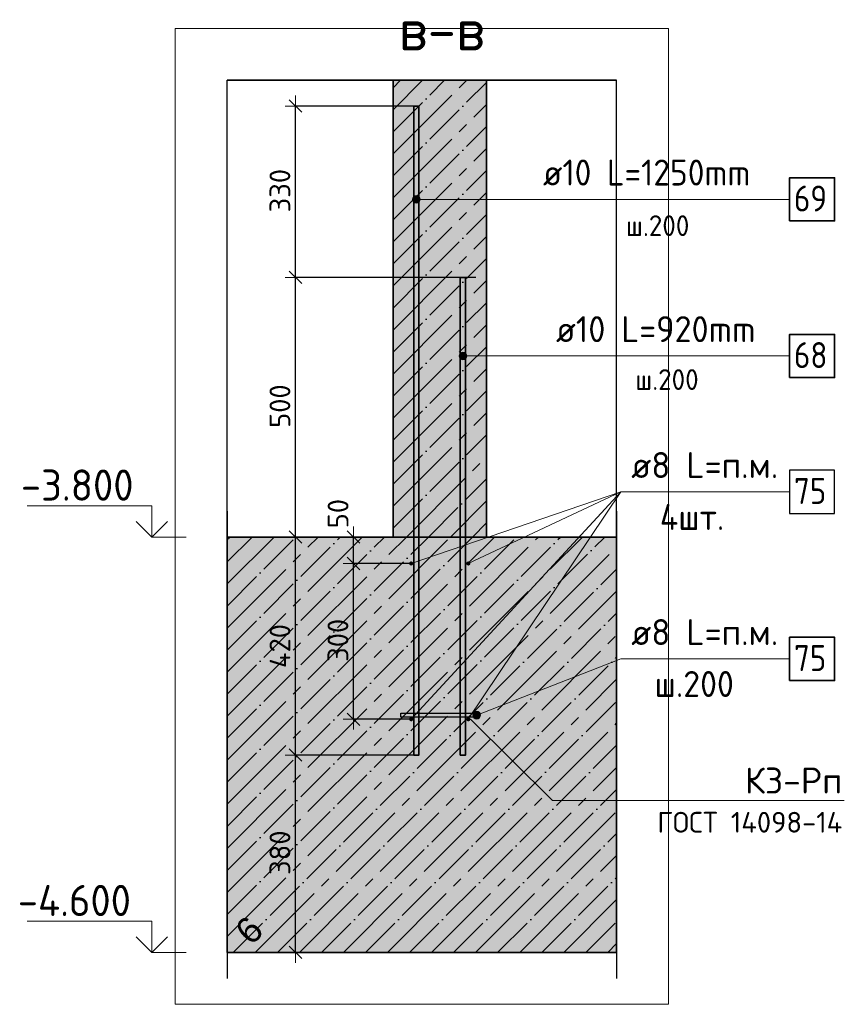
# Model space of a CAD drawing. Header units: millimetres. Extents: x -1001 to 124100, y -72947 to 40304.
# Tile 68 of 104: x 115289 to 116877, y -45982 to -44086. Entities that reach past the tile are written whole.
import ezdxf

# ---------------------------------------------------------------- set-up
doc = ezdxf.new("R2010")
doc.units = ezdxf.units.MM
doc.header["$PDMODE"] = 65
doc.linetypes.add('______11', pattern=[100, 80, -10, 0, -10])
doc.linetypes.add('______5', pattern=[220, 160, -20, 20, -20])
for name, color, linetype, lineweight in [('Standard', 7, 'Continuous', 25), ('Арм.стержн. Выпуски', 180, 'Continuous', 35), ('Арматурный каркас 01', 4, 'Continuous', 35), ('Высотная отметки_ общее', 7, 'Continuous', 13), ('Размерная линия_ общее', 7, 'Continuous', 13), ('Размерная линия_ общее_1', 7, 'Continuous', 13)]:
    doc.layers.add(name, color=color, linetype=linetype, lineweight=lineweight)
doc.styles.add('ARIAL', font='ARIAL.TTF')
doc.styles.add('ISOCPEUR', font='ISOCPEUR')
doc.dimstyles.new('DIMSTYLE_11', dxfattribs={"dimtxt": 40, "dimasz": 40, "dimexe": 0, "dimexo": 0, "dimgap": 20, "dimtad": 2, "dimdec": 0, "dimrnd": 5, "dimzin": 12, "dimdsep": 46, "dimtxsty": 'ISOCPEUR', "dimblk1": 'ALL_ML_STRICH', "dimblk2": 'ALL_ML_STRICH', "dimsah": 1, "dimcen": 0, "dimclrd": 7, "dimclre": 256, "dimclrt": 7, "dimadec": 0, "dimazin": 0, "dimtfac": 1, "dimtdec": 0, "dimtix": 1, "dimtmove": 2, "dimatfit": 3, "dimfxl": 0, "dimtvp": 1.2, "dimtzin": 0, "dimlwd": 0, "dimlwe": -3, "dimarcsym": 0})
doc.dimstyles.new('DIMSTYLE_9', dxfattribs={"dimtxt": 40, "dimasz": 40, "dimexe": 0, "dimexo": 0, "dimgap": 20, "dimtad": 2, "dimdec": 0, "dimrnd": 5, "dimzin": 12, "dimdsep": 46, "dimtxsty": 'ISOCPEUR', "dimblk1": 'ALL_ML_STRICH', "dimblk2": 'ALL_ML_STRICH', "dimsah": 1, "dimcen": 0, "dimclrd": 7, "dimclre": 256, "dimclrt": 7, "dimadec": 0, "dimazin": 0, "dimtfac": 1, "dimtdec": 0, "dimtix": 1, "dimtmove": 2, "dimatfit": 3, "dimfxl": 0, "dimtzin": 0, "dimlwd": 0, "dimlwe": -3, "dimarcsym": 0})

# ---------------------------------------------------------------- blocks, each defined once
blk = doc.blocks.new('ALL_ML_STRICH')
at = {"color": 0, "linetype": 'ByBlock', "lineweight": -2}
for p, q in [((0, -0.5), (0, 0.5)), ((-1, 0), (0.5, 0)), ((-0.3, -0.3), (0.3, 0.3))]:
    blk.add_line(p, q, dxfattribs=at)
blk = doc.blocks.new('*D228')
at = {"layer": 'DEFPOINTS', "color": 7, "linetype": 'Continuous', "lineweight": 13, "transparency": 33554687}
for p in [(116063.8, -45133.3), (115932, -45433.3), (116063.8, -45433.3)]:
    blk.add_point(p, dxfattribs=at)
at = {"layer": 'Размерная линия_ общее_1', "color": 253, "linetype": 'Continuous', "lineweight": -2, "true_color": 0xa0a0a0, "transparency": 33554687}
for p, q in [((116043.8, -45133.3), (115932, -45133.3)), ((116043.8, -45433.3), (115932, -45433.3))]:
    blk.add_line(p, q, dxfattribs=at)
at = {"layer": 'Размерная линия_ общее_1', "color": 7, "linetype": 'Continuous', "lineweight": -2, "transparency": 33554687}
blk.add_line((115932, -45433.3), (115932, -45133.3), dxfattribs=at)
at = {"layer": 'Размерная линия_ общее_1', "color": 7, "linetype": 'Continuous', "lineweight": 13, "transparency": 33554687, "xscale": 40, "yscale": 40, "zscale": 40}
for p, rotation in [((115932, -45133.3), 90), ((115932, -45433.3), 270)]:
    blk.add_blockref('ALL_ML_STRICH', p, dxfattribs=dict(at, rotation=rotation))
at = {"layer": 'Размерная линия_ общее_1', "color": 7, "linetype": 'Continuous', "lineweight": 13, "transparency": 33554687, "insert": (115902, -45281.3), "char_height": 40, "width": 120, "attachment_point": 5, "rotation": 90, "style": 'ISOCPEUR'}
blk.add_mtext('\\A1;{300}', dxfattribs=at)
blk = doc.blocks.new('*D229')
at = {"layer": 'DEFPOINTS', "color": 7, "linetype": 'Continuous', "lineweight": 13, "transparency": 33554687}
for p in [(115913.8, -45082.3), (115932, -45133.3), (116063.8, -45133.3)]:
    blk.add_point(p, dxfattribs=at)
at = {"layer": 'Размерная линия_ общее_1', "color": 253, "linetype": 'Continuous', "lineweight": -2, "true_color": 0xa0a0a0, "transparency": 33554687}
for p, q in [((115893.8, -45082.3), (115932, -45082.3)), ((116043.8, -45133.3), (115932, -45133.3))]:
    blk.add_line(p, q, dxfattribs=at)
at = {"layer": 'Размерная линия_ общее_1', "color": 7, "linetype": 'Continuous', "lineweight": -2, "transparency": 33554687}
blk.add_line((115932, -45133.3), (115932, -45082.3), dxfattribs=at)
at = {"layer": 'Размерная линия_ общее_1', "color": 7, "linetype": 'Continuous', "lineweight": 13, "transparency": 33554687, "xscale": 40, "yscale": 40, "zscale": 40}
for p, rotation in [((115932, -45082.3), 90), ((115932, -45133.3), 270)]:
    blk.add_blockref('ALL_ML_STRICH', p, dxfattribs=dict(at, rotation=rotation))
at = {"layer": 'Размерная линия_ общее_1', "color": 7, "linetype": 'Continuous', "lineweight": 13, "transparency": 33554687, "insert": (115902.3, -45037.3), "char_height": 40, "width": 80, "attachment_point": 5, "rotation": 90, "style": 'ISOCPEUR'}
blk.add_mtext('\\A1;{50}', dxfattribs=at)
blk = doc.blocks.new('*D230')
at = {"layer": 'DEFPOINTS', "color": 7, "linetype": 'Continuous', "lineweight": 13, "transparency": 33554687}
for p in [(116077.6, -45502.3), (115820.3, -45882.3), (115840.8, -45882.3)]:
    blk.add_point(p, dxfattribs=at)
at = {"layer": 'Размерная линия_ общее_1', "color": 253, "linetype": 'Continuous', "lineweight": -2, "true_color": 0xa0a0a0, "transparency": 33554687}
for p, q in [((116057.6, -45502.3), (115820.3, -45502.3)), ((115820.8, -45882.3), (115820.3, -45882.3))]:
    blk.add_line(p, q, dxfattribs=at)
at = {"layer": 'Размерная линия_ общее_1', "color": 7, "linetype": 'Continuous', "lineweight": -2, "transparency": 33554687}
blk.add_line((115820.3, -45882.3), (115820.3, -45502.3), dxfattribs=at)
at = {"layer": 'Размерная линия_ общее_1', "color": 7, "linetype": 'Continuous', "lineweight": 13, "transparency": 33554687, "xscale": 40, "yscale": 40, "zscale": 40}
for p, rotation in [((115820.3, -45502.3), 90), ((115820.3, -45882.3), 270)]:
    blk.add_blockref('ALL_ML_STRICH', p, dxfattribs=dict(at, rotation=rotation))
at = {"layer": 'Размерная линия_ общее_1', "color": 7, "linetype": 'Continuous', "lineweight": 13, "transparency": 33554687, "insert": (115790.3, -45690.3), "char_height": 40, "width": 120, "attachment_point": 5, "rotation": 90, "style": 'ISOCPEUR'}
blk.add_mtext('\\A1;{380}', dxfattribs=at)
blk = doc.blocks.new('*D231')
at = {"layer": 'DEFPOINTS', "color": 7, "linetype": 'Continuous', "lineweight": 13, "transparency": 33554687}
for p in [(115812.3, -45082.3), (115820.3, -45502.3), (116077.6, -45502.3)]:
    blk.add_point(p, dxfattribs=at)
at = {"layer": 'Размерная линия_ общее_1', "color": 253, "linetype": 'Continuous', "lineweight": -2, "true_color": 0xa0a0a0, "transparency": 33554687}
for p, q in [((115820.3, -45082.3), (115820.3, -45082.3)), ((116057.6, -45502.3), (115820.3, -45502.3))]:
    blk.add_line(p, q, dxfattribs=at)
at = {"layer": 'Размерная линия_ общее_1', "color": 7, "linetype": 'Continuous', "lineweight": -2, "transparency": 33554687}
blk.add_line((115820.3, -45502.3), (115820.3, -45082.3), dxfattribs=at)
at = {"layer": 'Размерная линия_ общее_1', "color": 7, "linetype": 'Continuous', "lineweight": 13, "transparency": 33554687, "xscale": 40, "yscale": 40, "zscale": 40}
for p, rotation in [((115820.3, -45082.3), 90), ((115820.3, -45502.3), 270)]:
    blk.add_blockref('ALL_ML_STRICH', p, dxfattribs=dict(at, rotation=rotation))
at = {"layer": 'Размерная линия_ общее_1', "color": 7, "linetype": 'Continuous', "lineweight": 13, "transparency": 33554687, "insert": (115790.3, -45292.3), "char_height": 40, "width": 120, "attachment_point": 5, "rotation": 90, "style": 'ISOCPEUR'}
blk.add_mtext('\\A1;{420}', dxfattribs=at)
blk = doc.blocks.new('*D232')
at = {"layer": 'DEFPOINTS', "color": 7, "linetype": 'Continuous', "lineweight": 13, "transparency": 33554687}
for p in [(116187.6, -44582.3), (115812.3, -45082.3), (115820.3, -45082.3)]:
    blk.add_point(p, dxfattribs=at)
at = {"layer": 'Размерная линия_ общее_1', "color": 253, "linetype": 'Continuous', "lineweight": -2, "true_color": 0xa0a0a0, "transparency": 33554687}
for p, q in [((116167.6, -44582.3), (115820.3, -44582.3)), ((115820.3, -45082.3), (115820.3, -45082.3))]:
    blk.add_line(p, q, dxfattribs=at)
at = {"layer": 'Размерная линия_ общее_1', "color": 7, "linetype": 'Continuous', "lineweight": -2, "transparency": 33554687}
blk.add_line((115820.3, -45082.3), (115820.3, -44582.3), dxfattribs=at)
at = {"layer": 'Размерная линия_ общее_1', "color": 7, "linetype": 'Continuous', "lineweight": 13, "transparency": 33554687, "xscale": 40, "yscale": 40, "zscale": 40}
for p, rotation in [((115820.3, -44582.3), 90), ((115820.3, -45082.3), 270)]:
    blk.add_blockref('ALL_ML_STRICH', p, dxfattribs=dict(at, rotation=rotation))
at = {"layer": 'Размерная линия_ общее_1', "color": 7, "linetype": 'Continuous', "lineweight": 13, "transparency": 33554687, "insert": (115790.3, -44830.3), "char_height": 40, "width": 120, "attachment_point": 5, "rotation": 90, "style": 'ISOCPEUR'}
blk.add_mtext('\\A1;{500}', dxfattribs=at)
blk = doc.blocks.new('*D233')
at = {"layer": 'DEFPOINTS', "color": 7, "linetype": 'Continuous', "lineweight": 13, "transparency": 33554687}
for p in [(116077.6, -44252.3), (115820.3, -44582.3), (116187.6, -44582.3)]:
    blk.add_point(p, dxfattribs=at)
at = {"layer": 'Размерная линия_ общее_1', "color": 253, "linetype": 'Continuous', "lineweight": -2, "true_color": 0xa0a0a0, "transparency": 33554687}
for p, q in [((116057.6, -44252.3), (115820.3, -44252.3)), ((116167.6, -44582.3), (115820.3, -44582.3))]:
    blk.add_line(p, q, dxfattribs=at)
at = {"layer": 'Размерная линия_ общее_1', "color": 7, "linetype": 'Continuous', "lineweight": -2, "transparency": 33554687}
blk.add_line((115820.3, -44582.3), (115820.3, -44252.3), dxfattribs=at)
at = {"layer": 'Размерная линия_ общее_1', "color": 7, "linetype": 'Continuous', "lineweight": 13, "transparency": 33554687, "xscale": 40, "yscale": 40, "zscale": 40}
for p, rotation in [((115820.3, -44252.3), 90), ((115820.3, -44582.3), 270)]:
    blk.add_blockref('ALL_ML_STRICH', p, dxfattribs=dict(at, rotation=rotation))
at = {"layer": 'Размерная линия_ общее_1', "color": 7, "linetype": 'Continuous', "lineweight": 13, "transparency": 33554687, "insert": (115790.3, -44415.3), "char_height": 40, "width": 120, "attachment_point": 5, "rotation": 90, "style": 'ISOCPEUR'}
blk.add_mtext('\\A1;{330}', dxfattribs=at)
blk = doc.blocks.new('COMPLEX_ELEVATIONDIM_1')
at = {"layer": 'Высотная отметки_ общее', "color": 7, "linetype": 'Continuous', "lineweight": 13, "transparency": 33554687}
for p, q in [((115543.6, -45022.3), (115303.6, -45022.3)), ((115543.6, -45082.3), (115543.6, -45022.3)), ((115543.6, -45082.3), (115513.6, -45052.3)), ((115543.6, -45082.3), (115573.6, -45052.3)), ((115543.6, -45082.3), (115543.6, -45082.3)), ((115543.6, -45082.3), (115543.6, -45082.3)), ((115543.6, -45082.3), (115609.8, -45082.3)), ((115543.6, -45082.3), (115543.6, -45082.3)), ((115543.6, -45082.3), (115543.6, -45082.3)), ((115543.6, -45822.3), (115303.6, -45822.3)), ((115543.6, -45882.3), (115543.6, -45822.3)), ((115543.6, -45882.3), (115513.6, -45852.3)), ((115543.6, -45882.3), (115573.6, -45852.3)), ((115543.6, -45882.3), (115543.6, -45882.3)), ((115543.6, -45882.3), (115543.6, -45882.3)), ((115543.6, -45882.3), (115609.8, -45882.3)), ((115543.6, -45882.3), (115543.6, -45882.3)), ((115543.6, -45882.3), (115543.6, -45882.3))]:
    blk.add_line(p, q, dxfattribs=at)
at = {"layer": 'Высотная отметки_ общее', "color": 7, "linetype": 'Continuous', "lineweight": 13, "transparency": 33554687, "char_height": 60, "attachment_point": 7, "style": 'ISOCPEUR'}
for s, insert, width in [('\\W0.95;-3.800', (115291.6, -45012.3), 256.287), ('\\W0.95;-4.600', (115285.6, -45812.3), 262.337)]:
    blk.add_mtext(s, dxfattribs=dict(at, insert=insert, width=width))

msp = doc.modelspace()

# ---------------------------------------------------------------- hatches: boundary and pattern name
at = {"linetype": 'Continuous', "lineweight": -3, "transparency": 33554687}
msp.add_hatch(color=7, dxfattribs=at).paths.add_polyline_path([(116008.1, -45082.3), (116188.1, -45082.3), (116188.1, -44202.7), (116008.1, -44202.7)])
at = {"layer": 'Арм.стержн. Выпуски', "linetype": 'Continuous', "lineweight": 13, "transparency": 33554687}
for points in [[(116046.7, -44435.8), (116046.7, -44428.3), (116045.6, -44432)], [(116049.4, -44438.5), (116049.4, -44425.6), (116046.7, -44428.3)], [(116049.4, -44438.5), (116046.7, -44428.3), (116046.7, -44435.8)], [(116053.1, -44439.5), (116053.1, -44424.5), (116049.4, -44425.6)], [(116053.1, -44439.5), (116049.4, -44425.6), (116049.4, -44438.5)], [(116056.9, -44438.5), (116056.9, -44425.6), (116053.1, -44424.5)], [(116056.9, -44438.5), (116053.1, -44424.5), (116053.1, -44439.5)], [(116059.6, -44435.8), (116059.6, -44428.3), (116056.9, -44425.6)], [(116059.6, -44435.8), (116056.9, -44425.6), (116056.9, -44438.5)], [(116059.6, -44428.3), (116059.6, -44435.8), (116060.6, -44432)], [(116136.2, -44737.5), (116136.2, -44730), (116135.2, -44733.7)], [(116138.9, -44740.2), (116138.9, -44727.3), (116136.2, -44730)], [(116138.9, -44740.2), (116136.2, -44730), (116136.2, -44737.5)], [(116142.7, -44741.2), (116142.7, -44726.2), (116138.9, -44727.3)], [(116142.7, -44741.2), (116138.9, -44727.3), (116138.9, -44740.2)], [(116146.4, -44740.2), (116146.4, -44727.3), (116142.7, -44726.2)], [(116146.4, -44740.2), (116142.7, -44726.2), (116142.7, -44741.2)], [(116149.1, -44737.5), (116149.1, -44730), (116146.4, -44727.3)], [(116149.1, -44737.5), (116146.4, -44727.3), (116146.4, -44740.2)], [(116149.1, -44730), (116149.1, -44737.5), (116150.2, -44733.7)]]:
    msp.add_hatch(color=7, dxfattribs=at).paths.add_polyline_path(points)
at = {"layer": 'Арматурный каркас 01', "linetype": 'Continuous', "lineweight": 50, "transparency": 33554687}
for points in [[(116047.1, -45133.3), (116046.8, -45131.7), (116045.9, -45130.4), (116044.6, -45129.6), (116043.1, -45129.3), (116041.6, -45129.6), (116040.3, -45130.4), (116039.4, -45131.7), (116039.1, -45133.3), (116039.4, -45134.8), (116040.3, -45136.1), (116041.6, -45136.9), (116043.1, -45137.3), (116044.6, -45136.9), (116045.9, -45136.1), (116046.8, -45134.8)], [(116157.1, -45133.3), (116156.8, -45131.7), (116155.9, -45130.4), (116154.6, -45129.6), (116153.1, -45129.3), (116151.6, -45129.6), (116150.3, -45130.4), (116149.4, -45131.7), (116149.1, -45133.3), (116149.4, -45134.8), (116150.3, -45136.1), (116151.6, -45136.9), (116153.1, -45137.3), (116154.6, -45136.9), (116155.9, -45136.1), (116156.8, -45134.8)], [(116047.1, -45433.3), (116046.8, -45431.7), (116045.9, -45430.4), (116044.6, -45429.6), (116043.1, -45429.3), (116041.6, -45429.6), (116040.3, -45430.4), (116039.4, -45431.7), (116039.1, -45433.3), (116039.4, -45434.8), (116040.3, -45436.1), (116041.6, -45436.9), (116043.1, -45437.3), (116044.6, -45436.9), (116045.9, -45436.1), (116046.8, -45434.8)], [(116157.1, -45433.3), (116156.8, -45431.7), (116155.9, -45430.4), (116154.6, -45429.6), (116153.1, -45429.3), (116151.6, -45429.6), (116150.3, -45430.4), (116149.4, -45431.7), (116149.1, -45433.3), (116149.4, -45434.8), (116150.3, -45436.1), (116151.6, -45436.9), (116153.1, -45437.3), (116154.6, -45436.9), (116155.9, -45436.1), (116156.8, -45434.8)]]:
    msp.add_hatch(color=40, dxfattribs=at).paths.add_polyline_path(points)
at = {"layer": 'Арматурный каркас 01', "linetype": 'Continuous', "lineweight": 13, "transparency": 33554687}
for points in [[(116168, -45432.6), (116163.3, -45420.6), (116161.8, -45424.1)], [(116168, -45432.6), (116161.8, -45424.1), (116164.5, -45431.1)], [(116164.5, -45431.1), (116161.8, -45424.1), (116162.2, -45428)], [(116171.9, -45432.2), (116166.4, -45418.3), (116163.3, -45420.6)], [(116171.9, -45432.2), (116163.3, -45420.6), (116168, -45432.6)], [(116175, -45429.9), (116170.3, -45417.9), (116166.4, -45418.3)], [(116175, -45429.9), (116166.4, -45418.3), (116171.9, -45432.2)], [(116176.5, -45426.4), (116173.8, -45419.4), (116170.3, -45417.9)], [(116176.5, -45426.4), (116170.3, -45417.9), (116175, -45429.9)], [(116173.8, -45419.4), (116176.5, -45426.4), (116176.1, -45422.5)]]:
    msp.add_hatch(color=7, dxfattribs=at).paths.add_polyline_path(points)
at = {"layer": 'Размерная линия_ общее', "linetype": 'Continuous', "lineweight": -3, "transparency": 33554687}
msp.add_hatch(color=7, dxfattribs=at).paths.add_polyline_path([(116438.7, -45082.3), (115688.7, -45082.3), (115688.7, -45882.3), (116438.7, -45882.3)])

# ---------------------------------------------------------------- linework, layer by layer
at = {"color": 7, "linetype": 'Continuous', "lineweight": 25, "transparency": 33554687}
msp.add_line((116238.1, -44202.7), (115958.1, -44202.7), dxfattribs=at)
at = {"color": 7, "linetype": '______11', "lineweight": -3, "transparency": 33554687}
for p, q in [((116008.1, -44301.9), (116107.2, -44202.7)), ((116008.1, -44217), (116022.4, -44202.7)), ((116008.1, -44386.7), (116188.1, -44206.7)), ((116008.1, -44471.6), (116188.1, -44291.6)), ((116008.1, -44556.4), (116188.1, -44376.4)), ((116008.1, -44641.3), (116188.1, -44461.3)), ((116008.1, -44726.1), (116188.1, -44546.1)), ((116008.1, -44811), (116188.1, -44631)), ((116008.1, -44895.8), (116188.1, -44715.8)), ((116008.1, -44980.7), (116188.1, -44800.7)), ((116008.1, -45065.5), (116188.1, -44885.5)), ((116076.3, -45082.3), (116188.1, -44970.4)), ((116161.1, -45082.3), (116188.1, -45055.2))]:
    msp.add_line(p, q, dxfattribs=at)
at = {"color": 7, "linetype": '______5', "lineweight": -3, "transparency": 33554687}
for p, q in [((116008.1, -44344.3), (116149.7, -44202.7)), ((116008.1, -44259.4), (116064.8, -44202.7)), ((116008.1, -44429.1), (116188.1, -44249.1)), ((116008.1, -44514), (116188.1, -44334)), ((116008.1, -44598.8), (116188.1, -44418.8)), ((116008.1, -44683.7), (116188.1, -44503.7)), ((116008.1, -44768.5), (116188.1, -44588.5)), ((116008.1, -44853.4), (116188.1, -44673.4)), ((116008.1, -44938.3), (116188.1, -44758.3)), ((116008.1, -45023.1), (116188.1, -44843.1)), ((116033.8, -45082.3), (116188.1, -44928)), ((116118.7, -45082.3), (116188.1, -45012.8))]:
    msp.add_line(p, q, dxfattribs=at)
at = {"color": 7, "linetype": 'Continuous', "lineweight": 35, "transparency": 33554687}
for p, q in [((116008.1, -44202.7), (116008.1, -45082.3)), ((116188.1, -45082.3), (116188.1, -44202.7)), ((116008.1, -45082.3), (116188.1, -45082.3))]:
    msp.add_line(p, q, dxfattribs=at)
at = {"layer": 'Standard', "color": 52, "linetype": 'Continuous', "lineweight": -3, "transparency": 33554687}
for p, q in [((115688.7, -45882.3), (115688.7, -44202.7)), ((115688.7, -45882.3), (115688.7, -44202.7)), ((115688.7, -44202.7), (116438.7, -44202.7)), ((116438.7, -44202.7), (115688.7, -44202.7)), ((116438.7, -45882.3), (116438.7, -44202.7)), ((116438.7, -45882.3), (116438.7, -44202.7)), ((115688.7, -45882.3), (116438.7, -45882.3)), ((116438.7, -45882.3), (115688.7, -45882.3))]:
    msp.add_line(p, q, dxfattribs=at)
at = {"layer": 'Standard', "color": 7, "linetype": 'Continuous', "lineweight": 13, "transparency": 33554687}
for points in [[(115588.7, -45982.3), (116538.7, -45982.3), (116538.7, -44102.7), (115588.7, -44102.7), (115588.7, -45982.3)], [(116157.1, -45433.3), (116315.2, -45590), (116877.1, -45590)]]:
    msp.add_lwpolyline(points, dxfattribs=at)
at = {"layer": 'Арм.стержн. Выпуски', "color": 7, "linetype": 'Continuous', "lineweight": 13, "transparency": 33554687}
for p, q in [((116053.1, -44424.5), (116053.1, -44424.5)), ((116045.6, -44432), (116045.6, -44432)), ((116276.8, -44432), (116053.1, -44432)), ((116053.1, -44439.5), (116053.1, -44439.5)), ((116060.6, -44432), (116060.6, -44432)), ((116276.8, -44432), (116771.8, -44432)), ((116142.7, -44726.2), (116142.7, -44726.2)), ((116135.2, -44733.7), (116135.2, -44733.7)), ((116301.8, -44733.7), (116142.7, -44733.7)), ((116142.7, -44741.2), (116142.7, -44741.2)), ((116150.2, -44733.7), (116150.2, -44733.7)), ((116301.8, -44733.7), (116771.8, -44733.7))]:
    msp.add_line(p, q, dxfattribs=at)
at = {"layer": 'Арм.стержн. Выпуски', "color": 4, "linetype": 'Continuous', "lineweight": 35, "transparency": 33554687}
for points in [[(116048.1, -45502.3), (116048.1, -44252.3), (116058.1, -44252.3), (116058.1, -45502.3), (116048.1, -45502.3)], [(116137.7, -45502.3), (116137.7, -44582.3), (116147.7, -44582.3), (116147.7, -45502.3), (116137.7, -45502.3)]]:
    msp.add_lwpolyline(points, dxfattribs=at)
at = {"layer": 'Арм.стержн. Выпуски', "color": 7, "linetype": 'Continuous', "lineweight": 35, "transparency": 33554687}
for points in [[(116771.8, -44473.7), (116858.5, -44473.7), (116858.5, -44390.4), (116771.8, -44390.4), (116771.8, -44473.7)], [(116771.8, -44775.4), (116858.5, -44775.4), (116858.5, -44692), (116771.8, -44692), (116771.8, -44775.4)]]:
    msp.add_lwpolyline(points, dxfattribs=at)
at = {"layer": 'Арм.стержн. Выпуски', "color": 7, "linetype": 'Continuous', "lineweight": 13, "transparency": 33554687}
for centre in [(116053.1, -44432), (116142.7, -44733.7)]:
    msp.add_circle(centre, 7.5, dxfattribs=at)
at = {"layer": 'Арматурный каркас 01', "color": 7, "linetype": 'Continuous', "lineweight": 13, "transparency": 33554687}
for p, q in [((116446.8, -44995.4), (116043.1, -45133.3)), ((116446.8, -44995.4), (116043.1, -45433.3)), ((116446.8, -44995.4), (116153.1, -45133.3)), ((116446.8, -44995.4), (116153.1, -45433.3)), ((116446.8, -44995.4), (116771.8, -44995.4)), ((116446.8, -45317), (116169.2, -45425.3)), ((116446.8, -45317), (116771.8, -45317)), ((116162.2, -45428), (116162.2, -45428)), ((116166.4, -45418.3), (116166.4, -45418.3)), ((116171.9, -45432.2), (116171.9, -45432.2)), ((116176.1, -45422.5), (116176.1, -45422.5))]:
    msp.add_line(p, q, dxfattribs=at)
at = {"layer": 'Арматурный каркас 01', "color": 7, "linetype": 'Continuous', "lineweight": 25, "transparency": 33554687}
msp.add_lwpolyline([(116771.8, -45037), (116858.5, -45037), (116858.5, -44953.7), (116771.8, -44953.7), (116771.8, -45037)], dxfattribs=at)
at = {"layer": 'Арматурный каркас 01', "color": 7, "linetype": 'Continuous', "lineweight": 35, "transparency": 33554687}
msp.add_lwpolyline([(116771.8, -45358.7), (116858.5, -45358.7), (116858.5, -45275.4), (116771.8, -45275.4), (116771.8, -45358.7)], dxfattribs=at)
at = {"layer": 'Арматурный каркас 01', "color": 40, "linetype": 'Continuous', "lineweight": 25, "transparency": 33554687}
msp.add_lwpolyline([(116173.2, -45429.3), (116023.2, -45429.3), (116023.2, -45421.3), (116173.2, -45421.3), (116173.2, -45429.3)], dxfattribs=at)
at = {"layer": 'Арматурный каркас 01', "color": 7, "linetype": 'Continuous', "lineweight": 13, "transparency": 33554687}
msp.add_circle((116169.2, -45425.3), 7.5, dxfattribs=at)
at = {"layer": 'Размерная линия_ общее', "color": 7, "linetype": 'Continuous', "lineweight": 25, "transparency": 33554687}
for p, q in [((115688.7, -45032.3), (115688.7, -45932.3)), ((116438.7, -45032.3), (116438.7, -45932.3))]:
    msp.add_line(p, q, dxfattribs=at)
at = {"layer": 'Размерная линия_ общее', "color": 7, "linetype": '______11', "lineweight": -3, "transparency": 33554687}
for p, q in [((115688.7, -45809.2), (116415.7, -45082.3)), ((115688.7, -45724.4), (116330.8, -45082.3)), ((115688.7, -45639.5), (116246, -45082.3)), ((115688.7, -45554.7), (116161.1, -45082.3)), ((115688.7, -45469.8), (116076.3, -45082.3)), ((115688.7, -45384.9), (115991.4, -45082.3)), ((115688.7, -45300.1), (115906.5, -45082.3)), ((115688.7, -45215.2), (115821.7, -45082.3)), ((115688.7, -45130.4), (115736.8, -45082.3)), ((115700.5, -45882.3), (116438.7, -45144.1)), ((115785.4, -45882.3), (116438.7, -45228.9)), ((115870.2, -45882.3), (116438.7, -45313.8)), ((115955.1, -45882.3), (116438.7, -45398.6)), ((116039.9, -45882.3), (116438.7, -45483.5)), ((116124.8, -45882.3), (116438.7, -45568.3)), ((116209.6, -45882.3), (116438.7, -45653.2)), ((116294.5, -45882.3), (116438.7, -45738)), ((116379.3, -45882.3), (116438.7, -45822.9))]:
    msp.add_line(p, q, dxfattribs=at)
at = {"layer": 'Размерная линия_ общее', "color": 7, "linetype": '______5', "lineweight": -3, "transparency": 33554687}
for p, q in [((115688.7, -45766.8), (116373.2, -45082.3)), ((115688.7, -45681.9), (116288.4, -45082.3)), ((115688.7, -45597.1), (116203.5, -45082.3)), ((115688.7, -45512.2), (116118.7, -45082.3)), ((115688.7, -45427.4), (116033.8, -45082.3)), ((115688.7, -45342.5), (115949, -45082.3)), ((115688.7, -45257.7), (115864.1, -45082.3)), ((115688.7, -45172.8), (115779.3, -45082.3)), ((115688.7, -45088), (115694.4, -45082.3)), ((115688.7, -45851.6), (116438.7, -45101.6)), ((115742.9, -45882.3), (116438.7, -45186.5)), ((115827.8, -45882.3), (116438.7, -45271.3)), ((115912.6, -45882.3), (116438.7, -45356.2)), ((115997.5, -45882.3), (116438.7, -45441)), ((116082.4, -45882.3), (116438.7, -45525.9)), ((116167.2, -45882.3), (116438.7, -45610.8)), ((116252.1, -45882.3), (116438.7, -45695.6)), ((116336.9, -45882.3), (116438.7, -45780.5)), ((116421.8, -45882.3), (116438.7, -45865.3))]:
    msp.add_line(p, q, dxfattribs=at)
at = {"layer": 'Размерная линия_ общее', "color": 7, "linetype": 'Continuous', "lineweight": 35, "transparency": 33554687}
for p, q in [((116008.1, -45082.3), (115688.7, -45082.3)), ((116188.1, -45082.3), (116008.1, -45082.3)), ((116438.7, -45082.3), (116188.1, -45082.3)), ((115688.7, -45882.3), (116438.7, -45882.3))]:
    msp.add_line(p, q, dxfattribs=at)

# ---------------------------------------------------------------- block references
at = {"layer": 'Высотная отметки_ общее', "color": 7, "linetype": 'Continuous', "lineweight": 13, "transparency": 33554687}
msp.add_blockref('COMPLEX_ELEVATIONDIM_1', (0, 0), dxfattribs=at)

# ---------------------------------------------------------------- texts
at = {"layer": 'Standard', "color": 7, "linetype": 'Continuous', "lineweight": 13, "transparency": 33554687, "insert": (116185.2, -44105.3), "char_height": 80, "width": 204.522, "attachment_point": 6, "style": 'ISOCPEUR'}
msp.add_mtext('\\A1;{\\fISOCPEUR|i0|b0;\\H80.000000;\\W1.000000;\\C7;в-в}\\P', dxfattribs=at)
at = {"layer": 'Standard', "color": 7, "linetype": 'Continuous', "lineweight": 13, "transparency": 33554687, "insert": (116873.2, -45526.3), "char_height": 50, "width": 444.627, "attachment_point": 3, "line_spacing_factor": 1.024096, "style": 'ARIAL'}
msp.add_mtext('\\A1;{\\fISOCPEUR|i0|b0;\\H50.000000;\\W1.000000;\\C7;К3-Рп}\\P{\\fISOCPEUR|i0|b0;\\H40.000000;\\W1.000000;\\C7;ГОСТ 14098-14}\\P', dxfattribs=at)
at = {"layer": 'Standard', "color": 7, "linetype": 'Continuous', "lineweight": 13, "transparency": 33554687, "insert": (115731.1, -45839.8), "char_height": 50, "width": 63.924, "attachment_point": 5, "rotation": 45, "style": 'ARIAL'}
msp.add_mtext('\\W0.99;6', dxfattribs=at)
at = {"layer": 'Арм.стержн. Выпуски', "color": 7, "linetype": 'Continuous', "lineweight": 25, "transparency": 33554687, "attachment_point": 7, "style": 'ISOCPEUR'}
for s, insert, char_height, width in [('\\W0.94;ø10 L=1250mm ', (116296.8, -44405.4), 50, 478.268), ('\\W0.87;69', (116780.2, -44455.4), 50, 91.802), ('\\W0.95;ш.200 ', (116456.6, -44502.7), 40, 174.933), ('\\W0.96;ø10 L=920mm ', (116321.8, -44707), 50, 453.703), ('\\W0.87;68', (116780.2, -44757), 50, 91.802), ('\\W0.95;ш.200 ', (116474.5, -44799.1), 40, 174.933)]:
    msp.add_mtext(s, dxfattribs=dict(at, insert=insert, char_height=char_height, width=width))
at = {"layer": 'Арматурный каркас 01', "color": 7, "linetype": 'Continuous', "lineweight": 25, "transparency": 33554687, "char_height": 50, "attachment_point": 7, "style": 'ISOCPEUR'}
for s, insert, width in [('\\W0.97;ø8 L=п.м.', (116466.8, -44968.7), 308.971), ('\\W0.87;75', (116780.2, -45018.7), 91.802), ('\\W0.95;4шт. ', (116521.8, -45068.7), 198.596), ('\\W0.97;ø8 L=п.м.', (116466.8, -45290.4), 308.971), ('\\W0.87;75', (116780.2, -45340.4), 91.802), ('\\W0.95;ш.200 ', (116511.8, -45390.4), 218.666)]:
    msp.add_mtext(s, dxfattribs=dict(at, insert=insert, width=width))

# ---------------------------------------------------------------- dimensions: what is measured, and where the dimension line sits
at = {"layer": 'Размерная линия_ общее_1', "color": 7, "linetype": 'Continuous', "lineweight": 13, "transparency": 33554687}
for base, p1, p2, dimstyle, picture, middle in [((115820.3, -44252.3), (116167.6, -44582.3), (116057.6, -44252.3), 'DIMSTYLE_9', '*D233', (115790.3, -44415.3)), ((115820.3, -44582.3), (115820.3, -45082.3), (116167.6, -44582.3), 'DIMSTYLE_9', '*D232', (115790.3, -44830.3)), ((115932, -45082.3), (116043.8, -45133.3), (115893.8, -45082.3), 'DIMSTYLE_11', '*D229', (115902.3, -45037.3)), ((115820.3, -45082.3), (116057.6, -45502.3), (115820.3, -45082.3), 'DIMSTYLE_9', '*D231', (115790.3, -45292.3)), ((115932, -45133.3), (116043.8, -45433.3), (116043.8, -45133.3), 'DIMSTYLE_9', '*D228', (115902, -45281.3)), ((115820.3, -45502.3), (115820.8, -45882.3), (116057.6, -45502.3), 'DIMSTYLE_9', '*D230', (115790.3, -45690.3))]:
    dim = msp.add_linear_dim(base=base, p1=p1, p2=p2, angle=90, dimstyle=dimstyle, override={"dimpost": '<>', "dimclrd": 7, "dimclre": 253, "dimclrt": 7, "dimlwd": 0, "dimlwe": 65533}, dxfattribs=at)
    dim.commit()
    dim.dimension.update_dxf_attribs({"geometry": picture, "text_midpoint": middle, "dimtype": 160})

doc.saveas('drawing.dxf')
